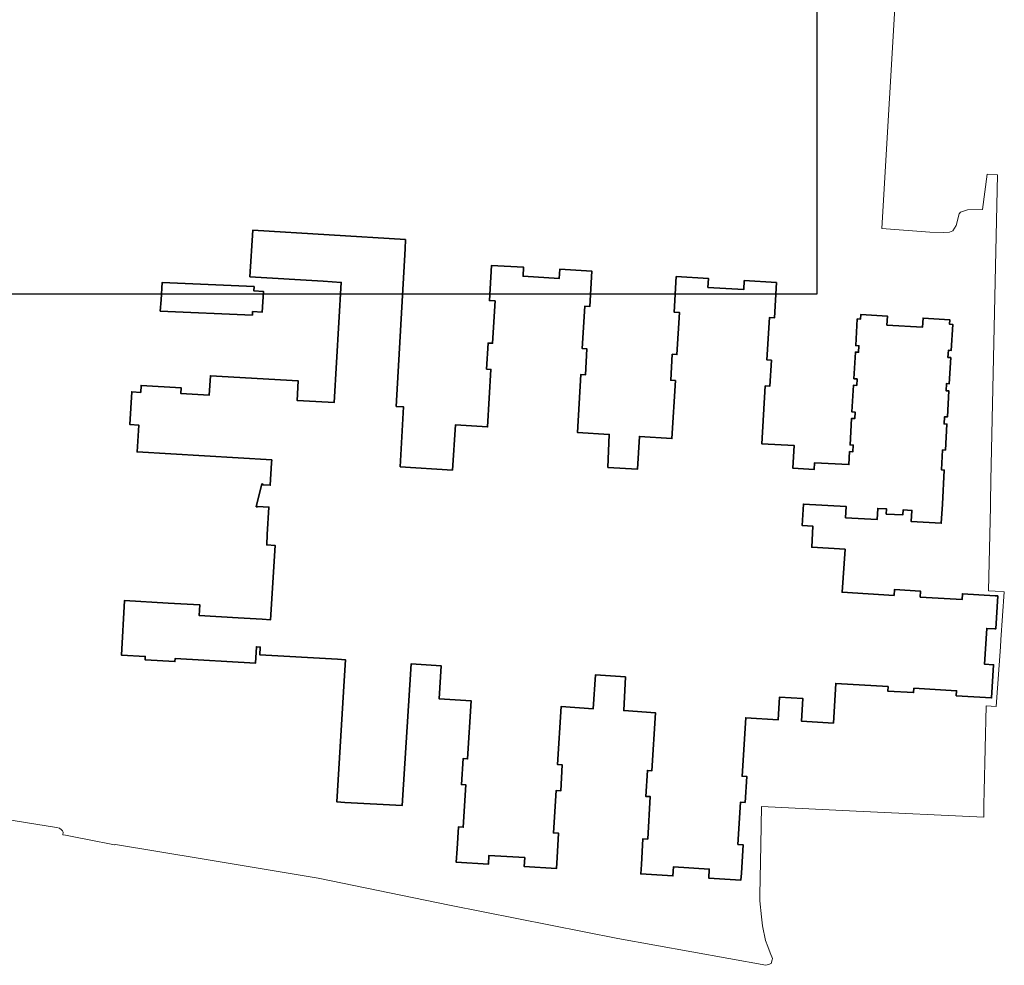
# Model space of a CAD drawing. Extents: x 154222 to 160093, y 456746 to 462495.
# Tile 30 of 256: x 157172 to 157385, y 460724 to 460929. Entities that reach past the tile are written whole.
import ezdxf

# ---------------------------------------------------------------- set-up
doc = ezdxf.new("R2010")
doc.units = 0
doc.header["$LTSCALE"] = 0.75
doc.layers.get('DEFPOINTS').update_dxf_attribs({"linetype": 'CONTINUOUS'})
doc.layers.add('B-XX-OG-BEBOUWING-GV', color=6, linetype='CONTINUOUS', lineweight=35)
doc.layers.add('B-XX-OG-TERREIN_ERF-GV', color=252, linetype='CONTINUOUS', lineweight=18)

msp = doc.modelspace()

# ---------------------------------------------------------------- linework, layer by layer
at = {"layer": 'B-XX-OG-BEBOUWING-GV'}
for points in [[(157255.318, 460881.196), (157222.197, 460883.216), (157221.588, 460873.145), (157237.45, 460872.174), (157241.363, 460871.935), (157239.805, 460845.877), (157235.892, 460846.111), (157231.791, 460846.356), (157232.042, 460850.559), (157213.027, 460851.695), (157212.776, 460847.493), (157206.588, 460847.863), (157206.661, 460849.085), (157198.013, 460849.602), (157197.923, 460848.1), (157196.007, 460848.215), (157195.582, 460841.126), (157197.499, 460841.011), (157197.15, 460835.186), (157226.324, 460833.441), (157226.285, 460832.79), (157225.996, 460827.961), (157224.379, 460828.057), (157224.41, 460828.183), (157224.167, 460828.243), (157222.965, 460823.32), (157223.208, 460823.261), (157223.239, 460823.387), (157225.714, 460823.239), (157225.357, 460817.258), (157225.225, 460815.051), (157227.042, 460814.943), (157226.077, 460798.801), (157224.26, 460798.91), (157219.046, 460799.221), (157210.616, 460799.725), (157210.753, 460802.027), (157203.912, 460802.436), (157194.454, 460803.002), (157193.746, 460791.174), (157198.922, 460790.864), (157198.879, 460790.134), (157205.334, 460789.748), (157205.374, 460790.417), (157222.791, 460789.375), (157223.005, 460792.954), (157223.826, 460792.905), (157223.729, 460791.223), (157240.561, 460790.249), (157242.284, 460790.149), (157242.008, 460785.557), (157240.434, 460759.335), (157242.142, 460759.237), (157254.531, 460758.529), (157256.506, 460789.244), (157263.036, 460788.806), (157262.586, 460781.65), (157269.532, 460781.213), (157268.744, 460768.667), (157267.746, 460768.73), (157267.392, 460763.092), (157268.39, 460763.029), (157267.813, 460753.847), (157266.746, 460753.914), (157266.449, 460749.199), (157266.264, 460746.249), (157273.24, 460745.811), (157273.363, 460747.757), (157281.127, 460747.269), (157281.005, 460745.323), (157287.981, 460744.885), (157288.134, 460747.32), (157288.462, 460752.53), (157287.335, 460752.601), (157287.899, 460761.784), (157288.901, 460761.721), (157289.256, 460767.349), (157288.245, 460767.413), (157289.021, 460780.041), (157295.958, 460779.544), (157296.469, 460786.9), (157302.924, 460786.413), (157302.55, 460779.144), (157309.414, 460778.669), (157308.654, 460766.092), (157307.674, 460766.152), (157307.332, 460760.542), (157308.315, 460760.482), (157307.76, 460751.299), (157306.711, 460751.363), (157306.371, 460745.74), (157306.249, 460743.716), (157313.216, 460743.295), (157313.334, 460745.242), (157321.1, 460744.772), (157320.982, 460742.826), (157327.95, 460742.404), (157328.038, 460743.863), (157328.412, 460750.05), (157327.308, 460750.117), (157327.866, 460759.3), (157328.853, 460759.24), (157329.194, 460764.85), (157328.207, 460764.91), (157328.975, 460777.562), (157336.032, 460777.134), (157336.331, 460782.054), (157341.33, 460781.75), (157341.031, 460776.84), (157347.96, 460776.419), (157348.481, 460785.006), (157359.808, 460784.318), (157359.751, 460783.371), (157365.357, 460783.031), (157365.414, 460783.978), (157374.643, 460783.417), (157374.577, 460782.339), (157382.223, 460781.875), (157382.659, 460789.052), (157380.713, 460789.17), (157381.184, 460796.936), (157382.911, 460796.831), (157383.131, 460796.817), (157383.567, 460803.994), (157382.999, 460804.029), (157375.921, 460804.458), (157375.843, 460803.179), (157366.787, 460803.729), (157366.865, 460805.007), (157361.179, 460805.352), (157361.101, 460804.074), (157349.842, 460804.758), (157350.495, 460814.107), (157343.277, 460814.524), (157343.541, 460819.087), (157341.215, 460819.221), (157341.484, 460823.873), (157350.758, 460823.337), (157350.619, 460820.921), (157357.437, 460820.527), (157357.576, 460822.933), (157359.483, 460822.822), (157359.42, 460821.734), (157362.994, 460821.528), (157363.057, 460822.616), (157364.984, 460822.504), (157364.845, 460820.098), (157371.334, 460819.723), (157371.575, 460823.897), (157372.001, 460831.264), (157371.392, 460831.299), (157371.639, 460835.612), (157372.251, 460835.577), (157372.578, 460841.227), (157371.962, 460841.262), (157372.051, 460842.81), (157372.667, 460842.775), (157372.994, 460848.426), (157372.374, 460848.461), (157372.463, 460850.008), (157373.084, 460849.972), (157373.411, 460855.623), (157372.786, 460855.659), (157372.875, 460857.206), (157373.5, 460857.17), (157373.827, 460862.821), (157373.128, 460862.861), (157373.185, 460863.849), (157367.405, 460864.184), (157367.292, 460862.227), (157359.574, 460862.673), (157359.688, 460864.63), (157353.907, 460864.964), (157353.85, 460863.976), (157353.151, 460864.016), (157352.818, 460858.246), (157353.516, 460858.206), (157353.434, 460856.778), (157353.098, 460856.797), (157352.735, 460856.818), (157352.401, 460851.048), (157353.1, 460851.008), (157353.018, 460849.59), (157352.319, 460849.63), (157351.986, 460843.87), (157352.685, 460843.83), (157352.603, 460842.422), (157351.905, 460842.462), (157351.571, 460836.692), (157352.27, 460836.652), (157352.188, 460835.234), (157351.489, 460835.274), (157351.324, 460832.429), (157343.907, 460832.858), (157343.821, 460831.381), (157339.199, 460831.648), (157339.483, 460836.55), (157332.465, 460836.944), (157333.219, 460849.5), (157334.218, 460849.441), (157334.551, 460855.051), (157333.556, 460855.11), (157334.108, 460864.294), (157335.186, 460864.23), (157335.647, 460871.896), (157328.66, 460872.316), (157328.542, 460870.359), (157320.796, 460870.825), (157320.914, 460872.781), (157313.926, 460873.201), (157313.464, 460865.505), (157314.62, 460865.435), (157314.08, 460856.301), (157313.069, 460856.362), (157312.727, 460850.713), (157313.745, 460850.651), (157313.001, 460838.075), (157305.973, 460838.532), (157305.523, 460831.45), (157299.132, 460831.826), (157299.419, 460838.969), (157292.532, 460839.4), (157293.262, 460851.939), (157294.248, 460851.882), (157294.577, 460857.522), (157293.59, 460857.58), (157294.125, 460866.764), (157295.204, 460866.701), (157295.65, 460874.358), (157288.711, 460874.762), (157288.597, 460872.806), (157280.761, 460873.262), (157280.875, 460875.219), (157273.916, 460875.624), (157273.471, 460867.977), (157274.698, 460867.906), (157274.146, 460858.722), (157273.178, 460858.779), (157272.851, 460853.128), (157273.807, 460853.073), (157273.057, 460840.602), (157266.085, 460841.026), (157265.449, 460831.267), (157254.154, 460831.977), (157254.885, 460844.925), (157253.297, 460845.053), (157255.209, 460879.228)], [(157222.486, 460871.074), (157202.593, 460871.938), (157202.34, 460868.18), (157202.173, 460865.703), (157222.129, 460864.831), (157222.175, 460865.613), (157224.241, 460865.492), (157224.505, 460869.984), (157222.429, 460870.106)]]:
    msp.add_lwpolyline(points, close=True, dxfattribs=at)
at = {"layer": 'B-XX-OG-TERREIN_ERF-GV'}
msp.add_lwpolyline([(157161.249, 460756.739), (157179.679, 460753.757), (157180.31, 460753.619), (157180.459, 460753.534), (157180.6, 460753.435), (157180.732, 460753.324), (157180.853, 460753.201), (157180.962, 460753.067), (157181.058, 460752.924), (157181.12, 460752.812), (157181.032, 460752.231), (157181.606, 460752.119), (157182.345, 460751.974), (157188.583, 460750.751), (157190.096, 460750.455), (157192.287, 460750.027), (157192.341, 460750.057), (157192.491, 460750.125), (157211.226, 460747.008), (157236.34, 460742.802), (157264.798, 460736.994), (157301.298, 460729.746), (157333.308, 460723.924), (157333.935, 460724.066), (157334.46, 460724.313), (157334.702, 460725.086), (157334.771, 460725.402), (157334.31, 460726.663), (157333.804, 460727.988), (157333.298, 460729.312), (157332.634, 460732.494), (157332.38, 460734.455), (157332.038, 460737.891), (157332.057, 460739.115), (157332.232, 460750), (157332.364, 460758.364), (157352.911, 460757.366), (157380.535, 460756.024), (157380.555, 460756.958), (157380.594, 460758.761), (157380.655, 460761.633), (157381.052, 460780.136), (157382.113, 460780.061), (157383.242, 460779.982), (157384.157, 460792.969), (157384.262, 460794.465), (157384.994, 460804.857), (157383.011, 460804.997), (157381.588, 460805.097), (157381.98, 460823.36), (157381.998, 460824.214), (157382.102, 460829.057), (157383.523, 460895.258), (157381.271, 460895.381), (157380.249, 460887.719), (157376.997, 460887.655), (157375.478, 460887.125), (157375.217, 460886.81), (157374.596, 460884.237), (157373.866, 460883.133), (157373.133, 460882.816), (157371.927, 460882.707), (157368.831, 460882.801), (157358.481, 460883.609), (157361.803, 460940.071)], dxfattribs=at)
for points in [[(157221.588, 460873.145), (157222.197, 460883.216), (157255.318, 460881.196), (157255.209, 460879.228), (157253.297, 460845.053), (157254.885, 460844.925), (157254.154, 460831.977), (157265.449, 460831.267), (157266.085, 460841.026), (157273.057, 460840.602), (157273.807, 460853.073), (157272.851, 460853.128), (157273.178, 460858.779), (157274.146, 460858.722), (157274.698, 460867.906), (157273.471, 460867.977), (157273.916, 460875.624), (157280.875, 460875.219), (157280.761, 460873.262), (157288.597, 460872.806), (157288.711, 460874.762), (157295.65, 460874.358), (157295.204, 460866.701), (157294.125, 460866.764), (157293.59, 460857.58), (157294.577, 460857.522), (157294.248, 460851.882), (157293.262, 460851.939), (157292.532, 460839.4), (157299.419, 460838.969), (157299.132, 460831.826), (157305.523, 460831.45), (157305.973, 460838.532), (157313.001, 460838.075), (157313.745, 460850.651), (157312.727, 460850.713), (157313.069, 460856.362), (157314.08, 460856.301), (157314.62, 460865.435), (157313.464, 460865.505), (157313.926, 460873.201), (157320.914, 460872.781), (157320.796, 460870.825), (157328.542, 460870.359), (157328.66, 460872.316), (157335.647, 460871.896), (157335.186, 460864.23), (157334.108, 460864.294), (157333.556, 460855.11), (157334.551, 460855.051), (157334.218, 460849.441), (157333.219, 460849.5), (157332.465, 460836.944), (157339.483, 460836.55), (157339.199, 460831.648), (157343.821, 460831.381), (157343.907, 460832.858), (157351.324, 460832.429), (157351.489, 460835.274), (157352.188, 460835.234), (157352.27, 460836.652), (157351.571, 460836.692), (157351.905, 460842.462), (157352.603, 460842.422), (157352.685, 460843.83), (157351.986, 460843.87), (157352.319, 460849.63), (157353.018, 460849.59), (157353.1, 460851.008), (157352.401, 460851.048), (157352.735, 460856.818), (157353.098, 460856.797), (157353.434, 460856.778), (157353.516, 460858.206), (157352.818, 460858.246), (157353.151, 460864.016), (157353.85, 460863.976), (157353.907, 460864.964), (157359.688, 460864.63), (157359.574, 460862.673), (157367.292, 460862.227), (157367.405, 460864.184), (157373.185, 460863.849), (157373.128, 460862.861), (157373.827, 460862.821), (157373.5, 460857.17), (157372.875, 460857.206), (157372.786, 460855.659), (157373.411, 460855.623), (157373.084, 460849.972), (157372.463, 460850.008), (157372.374, 460848.461), (157372.994, 460848.426), (157372.667, 460842.775), (157372.051, 460842.81), (157371.962, 460841.262), (157372.578, 460841.227), (157372.251, 460835.577), (157371.639, 460835.612), (157371.392, 460831.299), (157372.001, 460831.264), (157371.575, 460823.897), (157371.334, 460819.723), (157364.845, 460820.098), (157364.984, 460822.504), (157363.057, 460822.616), (157362.994, 460821.528), (157359.42, 460821.734), (157359.483, 460822.822), (157357.576, 460822.933), (157357.437, 460820.527), (157350.619, 460820.921), (157350.758, 460823.337), (157341.484, 460823.873), (157341.215, 460819.221), (157343.541, 460819.087), (157343.277, 460814.524), (157350.495, 460814.107), (157349.842, 460804.758), (157361.101, 460804.074), (157361.179, 460805.352), (157366.865, 460805.007), (157366.787, 460803.729), (157375.843, 460803.179), (157375.921, 460804.458), (157382.999, 460804.029), (157383.567, 460803.994), (157383.131, 460796.817), (157382.911, 460796.831), (157381.184, 460796.936), (157380.713, 460789.17), (157382.659, 460789.052), (157382.223, 460781.875), (157374.577, 460782.339), (157374.643, 460783.417), (157365.414, 460783.978), (157365.357, 460783.031), (157359.751, 460783.371), (157359.808, 460784.318), (157348.481, 460785.006), (157347.96, 460776.419), (157341.031, 460776.84), (157341.33, 460781.75), (157336.331, 460782.054), (157336.032, 460777.134), (157328.975, 460777.562), (157328.207, 460764.91), (157329.194, 460764.85), (157328.853, 460759.24), (157327.866, 460759.3), (157327.308, 460750.117), (157328.412, 460750.05), (157328.038, 460743.863), (157327.95, 460742.404), (157320.982, 460742.826), (157321.1, 460744.772), (157313.334, 460745.242), (157313.216, 460743.295), (157306.249, 460743.716), (157306.371, 460745.74), (157306.711, 460751.363), (157307.76, 460751.299), (157308.315, 460760.482), (157307.332, 460760.542), (157307.674, 460766.152), (157308.654, 460766.092), (157309.414, 460778.669), (157302.55, 460779.144), (157302.924, 460786.413), (157296.469, 460786.9), (157295.958, 460779.544), (157289.021, 460780.041), (157288.245, 460767.413), (157289.256, 460767.349), (157288.901, 460761.721), (157287.899, 460761.784), (157287.335, 460752.601), (157288.462, 460752.53), (157288.134, 460747.32), (157287.981, 460744.885), (157281.005, 460745.323), (157281.127, 460747.269), (157273.363, 460747.757), (157273.24, 460745.811), (157266.264, 460746.249), (157266.449, 460749.199), (157266.746, 460753.914), (157267.813, 460753.847), (157268.39, 460763.029), (157267.392, 460763.092), (157267.746, 460768.73), (157268.744, 460768.667), (157269.532, 460781.213), (157262.586, 460781.65), (157263.036, 460788.806), (157256.506, 460789.244), (157254.531, 460758.529), (157242.142, 460759.237), (157240.434, 460759.335), (157242.008, 460785.557), (157242.284, 460790.149), (157240.561, 460790.249), (157223.729, 460791.223), (157223.826, 460792.905), (157223.005, 460792.954), (157222.791, 460789.375), (157205.374, 460790.417), (157205.334, 460789.748), (157198.879, 460790.134), (157198.922, 460790.864), (157193.746, 460791.174), (157194.454, 460803.002), (157203.912, 460802.436), (157210.753, 460802.027), (157210.616, 460799.725), (157219.046, 460799.221), (157224.26, 460798.91), (157226.077, 460798.801), (157227.042, 460814.943), (157225.225, 460815.051), (157225.357, 460817.258), (157225.714, 460823.239), (157223.239, 460823.387), (157223.208, 460823.261), (157222.965, 460823.32), (157224.167, 460828.243), (157224.41, 460828.183), (157224.379, 460828.057), (157225.996, 460827.961), (157226.285, 460832.79), (157226.324, 460833.441), (157197.15, 460835.186), (157197.499, 460841.011), (157195.582, 460841.126), (157196.007, 460848.215), (157197.923, 460848.1), (157198.013, 460849.602), (157206.661, 460849.085), (157206.588, 460847.863), (157212.776, 460847.493), (157213.027, 460851.695), (157232.042, 460850.559), (157231.791, 460846.356), (157235.892, 460846.111), (157239.805, 460845.877), (157241.363, 460871.935), (157237.45, 460872.174)], [(157222.175, 460865.613), (157222.129, 460864.831), (157202.173, 460865.703), (157202.34, 460868.18), (157202.593, 460871.938), (157222.486, 460871.074), (157222.429, 460870.106), (157224.505, 460869.984), (157224.241, 460865.492)]]:
    msp.add_lwpolyline(points, close=True, dxfattribs=at)
at = {"layer": 'DEFPOINTS'}
msp.add_lwpolyline([(156719.928, 460869.464), (157344.431, 460869.464), (157344.431, 461220.065), (156719.928, 461220.065)], close=True, dxfattribs=at)

doc.saveas('drawing.dxf')
